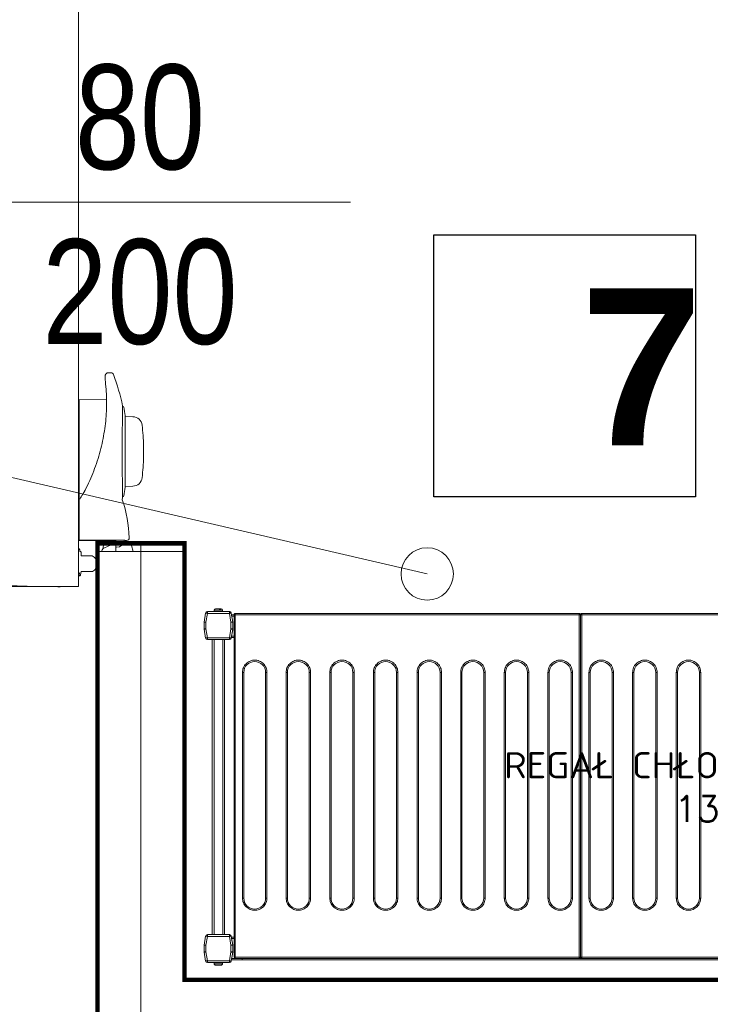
# Model space of a CAD drawing. Header units: millimetres. Extents: x -13532 to 2392, y -5241 to 5322.
# Tile 177 of 256: x -11386 to -11307, y 2240 to 2353. Entities that reach past the tile are written whole.
import ezdxf

# ---------------------------------------------------------------- set-up
doc = ezdxf.new("R2010")
doc.units = ezdxf.units.MM
doc.linetypes.add('DASHED', pattern=[19.05, 12.7, -6.35])
doc.layers.get('0').update_dxf_attribs({"lineweight": 9, "true_color": 0x939393})
doc.layers.get('Defpoints').update_dxf_attribs({"true_color": 0xdae6d4})
for name, color, linetype, lineweight, true_color in [('a___wymiary', 7, 'Continuous', 5, 0x666666), ('batting - AGP1', 7, 'Continuous', 5, 0xadadad), ('drzwi - AGP1', 7, 'Continuous', 13, 0x7f7f7f), ('Komory', 7, 'Continuous', 9, 0xcfcfcf), ('Meble - AGP1', 7, 'Continuous', 15, 0x999999), ('OPIS - AGP1', 7, 'Continuous', 0, 0x7f7f7f), ('Regały', 7, 'Continuous', 9, 0xcfcfcf), ('WYMIARY - AGP1', 7, 'Continuous', 5, 0x716d5a)]:
    doc.layers.add(name, color=color, linetype=linetype, lineweight=lineweight, true_color=true_color)
doc.layers.add('opisy pomieszczeń - AGP1', color=7, linetype='Continuous', lineweight=5)
doc.styles.add('ARIAL', font='arial.ttf', dxfattribs={"width": 0.8})
doc.styles.add('ARIAL NARROW', font='ARIALN.TTF', dxfattribs={"width": 0.9})
doc.styles.add('RomanS', font='simplex.shx')
doc.linetypes.add('BATTING', pattern='A,0.0001,-0.1,[134,ltypeshp.shx,S=0.1,R=0,X=-0.1,Y=0],-0.2,[134,ltypeshp.shx,S=0.1,R=180,X=0.1,Y=0],-0.1', length=0.4001)
doc.dimstyles.new('wymiary agp1', dxfattribs={"dimtxt": 15, "dimasz": 5, "dimexe": 5, "dimexo": 5, "dimgap": 1.8, "dimtad": 1, "dimdec": 3, "dimrnd": 0.5, "dimdsep": 46, "dimtxsty": 'ARIAL NARROW', "dimblk": 'znacznik', "dimcen": 1.5, "dimse1": 1, "dimse2": 1, "dimclrd": 256, "dimclre": 256, "dimazin": 0, "dimtfac": 1, "dimtdec": 3, "dimtmove": 1, "dimatfit": 3, "dimldrblk": 'znacznik', "dimfxl": 1000, "dimfxlon": 1, "dimlwd": -1, "dimarcsym": 0})

# ---------------------------------------------------------------- blocks, each defined once
blk = doc.blocks.new('*U385')
at = {"const_width": 0.5}
blk.add_lwpolyline([(140, 190), (140, 200), (200, 200), (200, 0), (0, 0), (0, 200), (60, 200), (60, 190), (10, 190), (10, 10), (190, 10), (190, 190)], close=True, dxfattribs=at)
at = {"layer": 'batting - AGP1', "linetype": 'BATTING', "ltscale": 11}
blk.add_lwpolyline([(60, 195), (5, 195), (5, 5), (195, 5), (195, 195), (140, 195)], dxfattribs=at)
blk = doc.blocks.new('*U386')
at = {"layer": 'drzwi - AGP1', "transparency": 33554687}
for p, q in [((1.28, 2.95), (1.28, 7.1)), ((1.28, 7.1), (17.37, 7.1)), ((1.29, 7.1), (1.32, 1.94)), ((6.14, 6.92), (6.02, 6.99)), ((6.26, 6.85), (6.14, 6.92)), ((6.41, 6.76), (6.26, 6.85)), ((17.37, 7.1), (17.4, 3.94)), ((6.56, 6.67), (6.41, 6.76)), ((6.56, 6.67), (6.74, 6.57)), ((6.74, 6.57), (6.76, 6.56)), ((6.76, 6.56), (6.82, 6.52)), ((6.82, 6.52), (6.85, 6.5)), ((6.85, 6.5), (7.04, 6.41)), ((7.04, 6.41), (7.31, 6.27)), ((7.31, 6.27), (7.58, 6.13)), ((7.58, 6.13), (7.85, 6.01)), ((7.85, 6.01), (8.13, 5.88)), ((8.13, 5.88), (8.4, 5.76)), ((8.4, 5.76), (8.68, 5.64)), ((8.68, 5.64), (8.96, 5.53)), ((8.96, 5.53), (9.24, 5.42)), ((9.24, 5.42), (9.52, 5.31)), ((9.52, 5.31), (9.8, 5.21)), ((9.8, 5.21), (10.08, 5.11)), ((10.08, 5.11), (10.37, 5.01)), ((10.37, 5.01), (10.65, 4.92)), ((10.65, 4.92), (10.93, 4.84)), ((10.93, 4.84), (11.22, 4.75)), ((11.22, 4.75), (11.51, 4.68)), ((11.51, 4.68), (11.79, 4.6)), ((11.79, 4.6), (12.08, 4.53)), ((12.08, 4.53), (12.37, 4.46)), ((0.1, 4.47), (0, 4.5)), ((0.68, 4.28), (0.28, 4.39)), ((0.87, 3.16), (0.43, 4.18)), ((0.9, 3.99), (0.9, 2.89)), ((12.37, 4.46), (12.65, 4.4)), ((12.65, 4.4), (12.94, 4.34)), ((12.94, 4.34), (13.22, 4.29)), ((13.22, 4.29), (13.51, 4.24)), ((13.51, 4.24), (13.8, 4.19)), ((13.8, 4.19), (14.08, 4.15)), ((14.08, 4.15), (14.37, 4.11)), ((14.37, 4.11), (14.65, 4.07)), ((14.65, 4.07), (14.94, 4.04)), ((14.94, 4.04), (15.22, 4.02)), ((15.22, 4.02), (15.51, 3.99)), ((15.51, 3.99), (15.79, 3.98)), ((15.79, 3.98), (16.08, 3.96)), ((16.08, 3.96), (16.36, 3.95)), ((16.36, 3.95), (16.64, 3.94)), ((16.64, 3.94), (16.93, 3.94)), ((16.93, 3.94), (17.21, 3.94)), ((17.21, 3.94), (17.49, 3.94)), ((17.49, 3.94), (17.77, 3.95)), ((17.77, 3.95), (18.05, 3.97)), ((18.05, 3.97), (18.33, 3.98)), ((18.33, 3.98), (18.6, 4)), ((18.6, 4), (18.88, 4.03)), ((18.88, 4.03), (18.91, 4.03)), ((18.91, 4.03), (18.99, 4.04)), ((18.99, 4.04), (19.09, 4.05)), ((19.09, 4.05), (19.18, 4.05)), ((19.18, 4.05), (19.26, 4.06)), ((19.26, 4.06), (19.35, 4.07)), ((19.35, 4.07), (19.43, 4.08)), ((19.43, 4.08), (19.51, 4.08)), ((19.51, 4.08), (19.59, 4.09)), ((19.59, 4.09), (19.66, 4.09)), ((19.66, 4.09), (19.73, 4.09)), ((19.73, 4.09), (19.8, 4.1)), ((19.8, 4.1), (19.86, 4.1)), ((19.86, 4.1), (19.92, 4.1)), ((19.92, 4.1), (19.97, 4.1)), ((19.97, 4.1), (20.02, 4.1)), ((20.02, 4.1), (20.07, 4.1)), ((20.07, 4.1), (20.11, 4.1)), ((20.11, 4.1), (20.16, 4.09)), ((20.16, 4.09), (20.19, 4.09)), ((20.19, 4.09), (20.23, 4.08)), ((20.23, 4.08), (20.26, 4.07)), ((20.26, 4.07), (20.28, 4.06)), ((20.28, 4.06), (20.3, 4.05)), ((20.3, 4.05), (20.32, 4.04)), ((20.32, 4.04), (20.32, 4.03)), ((20.33, 4.03), (20.34, 4.01)), ((20.34, 4.01), (20.37, 3.98)), ((20.37, 3.98), (20.39, 3.96)), ((20.39, 3.96), (20.41, 3.94)), ((20.41, 3.94), (20.42, 3.92)), ((20.42, 3.92), (20.43, 3.91)), ((20.43, 3.91), (20.44, 3.9)), ((20.44, 3.9), (20.44, 3.9)), ((20.44, 3.9), (20.44, 3.9)), ((20.47, 3.83), (20.47, 3.43)), ((0, 2.9), (0.85, 2.9)), ((0.59, 2.89), (1.32, 2.89)), ((1.28, 2.95), (1.32, 2.95)), ((0.88, 1.28), (0.88, 1.27)), ((0.9, 2.06), (0.9, 1.38)), ((1.27, 1.85), (1.32, 1.85)), ((1.27, 1.65), (1.27, 1.85)), ((1.32, 1.93), (1.32, 1.94)), ((1.32, 1.9), (1.32, 1.93)), ((1.32, 1.87), (1.32, 1.9)), ((1.32, 1.85), (1.32, 1.87)), ((1.32, 1.85), (1.32, 1.85)), ((6.28, 2.1), (6.25, 2.1)), ((6.25, 2.1), (6.25, 2.1)), ((6.32, 2.1), (6.28, 2.1)), ((6.29, 2.08), (6.29, 2.1)), ((6.38, 2.1), (6.32, 2.1)), ((6.45, 2.1), (6.38, 2.1)), ((6.54, 2.11), (6.45, 2.1)), ((6.64, 2.11), (6.54, 2.11)), ((6.76, 2.11), (6.64, 2.11)), ((6.89, 2.11), (6.76, 2.11)), ((7.04, 2.11), (6.89, 2.11)), ((7.21, 2.12), (7.04, 2.11)), ((7.38, 2.12), (7.21, 2.12)), ((15.57, 1.82), (7.37, 1.82)), ((7.57, 2.12), (7.38, 2.12)), ((7.49, 0.94), (7.47, 1.82)), ((7.77, 2.13), (7.57, 2.12)), ((7.97, 2.13), (7.77, 2.13)), ((8.18, 2.13), (7.97, 2.13)), ((8.4, 2.13), (8.18, 2.13)), ((8.63, 2.14), (8.4, 2.13)), ((8.88, 2.14), (8.63, 2.14)), ((9.14, 2.14), (8.88, 2.14)), ((9.41, 2.14), (9.14, 2.14)), ((9.68, 2.14), (9.41, 2.14)), ((9.96, 2.15), (9.68, 2.14)), ((10.24, 2.15), (9.96, 2.15)), ((10.53, 2.15), (10.24, 2.15)), ((10.82, 2.15), (10.53, 2.15)), ((11.11, 2.15), (10.82, 2.15)), ((11.4, 2.15), (11.11, 2.15)), ((11.7, 2.15), (11.4, 2.15)), ((11.99, 2.15), (11.7, 2.15)), ((12.28, 2.15), (11.99, 2.15)), ((12.57, 2.15), (12.28, 2.15)), ((12.85, 2.15), (12.57, 2.15)), ((13.14, 2.14), (12.85, 2.15)), ((13.41, 2.14), (13.14, 2.14)), ((13.68, 2.14), (13.41, 2.14)), ((13.94, 2.14), (13.68, 2.14)), ((14.2, 2.14), (13.94, 2.14)), ((14.44, 2.13), (14.2, 2.14)), ((14.68, 2.13), (14.44, 2.13)), ((14.91, 2.13), (14.68, 2.13)), ((15.12, 2.13), (14.91, 2.13)), ((15.33, 2.12), (15.12, 2.13)), ((15.52, 2.12), (15.33, 2.12)), ((15.47, 1.82), (15.45, 0.94)), ((15.7, 2.12), (15.52, 2.12)), ((15.86, 2.12), (15.7, 2.12)), ((16.02, 2.11), (15.86, 2.12)), ((16.15, 2.11), (16.02, 2.11)), ((16.28, 2.11), (16.15, 2.11)), ((16.38, 2.11), (16.28, 2.11)), ((16.47, 2.1), (16.38, 2.11)), ((16.55, 2.1), (16.47, 2.1)), ((16.61, 2.1), (16.55, 2.1)), ((16.66, 2.1), (16.61, 2.1)), ((16.65, 2.1), (16.65, 2.08)), ((16.68, 2.1), (16.66, 2.1)), ((16.69, 2.1), (16.68, 2.1)), ((16.69, 2.1), (16.69, 2.1)), ((0.68, 1.08), (0, 0.9)), ((10.82, -0.29), (12.12, -0.29))]:
    blk.add_line(p, q, dxfattribs=at)
at = {"layer": 'drzwi - AGP1', "ltscale": 0.1, "transparency": 33554687}
blk.add_line((0.9, 2.89), (0.9, 2.06), dxfattribs=at)
at = {"layer": 'drzwi - AGP1', "transparency": 33554684}
for points in [[(84, 7.23, -0.414214), (83.92, 7.15), (-3.92, 7.15, -0.414214), (-4, 7.23), (-4, 17.07, -0.414814), (-3.93, 17.15), (83.91, 17.15, -0.414814), (84, 17.07), (84, 7.23)], [(0.01, 6.95), (0.01, 7), (0.11, 7, 0.175422), (0.3, 7.07, 0.244753), (0.31, 7.09), (0.31, 7.12, 0.414214), (0.28, 7.15), (-2.47, 7.15, 0.414214), (-2.49, 7.12), (-2.49, 7.09, 0.200685), (-2.48, 7.07), (-2.43, 7.03), (-2.75, 7.1), (-2.76, 7.05, 0.414214), (-2.68, 6.93), (-2.29, 6.85), (-2.29, 5.57, 0.649069), (-0.49, 5.6), (-0.49, 6.85), (-0.09, 6.85, 0.414214), (0.01, 6.95)]]:
    blk.add_lwpolyline(points, format="xyb", dxfattribs=at)
blk.add_lwpolyline([(0, 5), (0, -5)], dxfattribs=at)
at = {"layer": 'drzwi - AGP1', "color": 254, "linetype": 'DASHED', "true_color": 0xe5e5e5, "transparency": 33554684}
blk.add_arc((87.1, 9.9), 91.13, 88.5842, 181.707, dxfattribs=at)
at = {"layer": 'drzwi - AGP1', "transparency": 33554687}
for centre, radius, start, end in [((-0.03, 3.99), 0.5, 23, 75), ((0.6, 3.99), 0.3, 0, 75), ((20.17, 3.43), 0.3, 290.6143, 0.0753), ((20.26, 3.96), 0.0994, 41.7156, 46.8378), ((20.37, 3.83), 0.1, 22.5613, 41.4404), ((20.37, 3.83), 0.1, 0, 22.5613), ((0.59, 2.79), 0.1, 90, 180), ((1.34, 2.79), 0.85, 180, 268.3774), ((0.85, 2.95), 0.05, 270, 0), ((0.5, 3), 0.4, 0, 23), ((11.47, 26.55), 25, 282.0583, 290.6235), ((0.6, 1.37), 0.3, 285, 339.9026), ((0.59, 1.38), 0.307, 340.1256, 0.0096), ((1.57, 1.65), 0.3, 180.5, 271.2445), ((1.27, 15.35), 14, 271.2445, 289.4981), ((5.98, 2.06), 0.1, 77.1623, 109.1967), ((11.47, 26.55), 25, 257.3579, 257.9398), ((6.41, 2.08), 0.12, 180, 260.8779), ((10.39, 26.84), 25.2, 260.8779, 263.1122), ((7.37, 1.87), 0.05, 263.1122, 270), ((15.57, 1.87), 0.05, 270, 276.8878), ((12.55, 26.84), 25.2, 276.8878, 279.1221), ((16.53, 2.08), 0.12, 279.1221, 0), ((8.59, 0.96), 1.1, 181, 263.5706), ((14.35, 0.96), 1.1, 276.4294, 359), ((11.47, 26.55), 26.85, 263.5706, 268.6225), ((11.47, 26.55), 26.85, 271.3775, 276.4294)]:
    blk.add_arc(centre, radius, start, end, dxfattribs=at)
at = {"layer": 'OPIS - AGP1'}
blk.add_line((40, 24), (40, -24), dxfattribs=at)
at = {"layer": 'OPIS - AGP1', "insert": (55.78, 24.12), "char_height": 12, "width": 48, "attachment_point": 1, "rotation": 270, "style": 'ARIAL'}
blk.add_mtext('\\pxqc;{\\fArial|b0|i0|c238|p0;\\C7;80\\P200}', dxfattribs=at)
blk = doc.blocks.new('*U387')
at = {"layer": 'Meble - AGP1', "lineweight": 15}
for p, q in [((1.73, 0), (1.82, 0)), ((0.18, -0.47), (0, -1.51)), ((0.18, -0.47), (0, -1.5)), ((0.38, -0.51), (0.2, -1.53)), ((2.9, -0.3), (0.38, -0.3)), ((0.38, -0.31), (0.38, -0.51)), ((2.9, -0.31), (0.38, -0.31)), ((2.9, -0.51), (0.38, -0.51)), ((1.17, -0.15), (1.17, -0.3)), ((2.12, -0.15), (1.17, -0.15)), ((1.88, -0.12), (1.76, -0.12)), ((2.12, -0.3), (2.12, -0.15)), ((2.9, -0.51), (2.9, -0.31)), ((3.08, -1.53), (2.9, -0.51)), ((3.28, -1.51), (3.1, -0.47)), ((3.28, -1.5), (3.1, -0.47)), ((3.43, -0.68), (3.14, -0.68)), ((3.43, -0.82), (3.16, -0.82)), ((3.43, -0.67), (3.43, -39.87)), ((3.58, -0.67), (3.43, -0.67)), ((3.58, -0.52), (3.58, -0.52)), ((42.98, -0.52), (3.58, -0.52)), ((3.58, -0.52), (3.58, -0.67)), ((42.98, -0.67), (3.58, -0.67)), ((3.58, -0.67), (3.58, -39.87)), ((42.98, -0.52), (42.98, -0.52)), ((42.98, -0.67), (42.98, -0.52)), ((43.13, -0.67), (42.98, -0.67)), ((42.98, -39.87), (42.98, -0.67)), ((43.13, -39.87), (43.13, -0.67)), ((43.28, -0.67), (43.13, -0.67)), ((72.68, -0.52), (43.28, -0.52)), ((43.28, -0.52), (43.28, -0.52)), ((43.28, -0.52), (43.28, -0.67)), ((72.68, -0.67), (43.28, -0.67)), ((43.28, -0.67), (43.28, -39.87)), ((0, -1.5), (0, -2.3)), ((0, -1.51), (0, -2.29)), ((0.2, -1.53), (0.2, -2.29)), ((3.08, -2.29), (3.08, -1.53)), ((3.28, -1.51), (3.28, -1.5)), ((3.28, -2.29), (3.28, -1.51)), ((0, -2.29), (0.2, -2.29)), ((0, -2.3), (0, -2.3)), ((0, -2.33), (0.18, -3.34)), ((0.2, -2.29), (0.38, -3.31)), ((0.38, -3.31), (2.9, -3.31)), ((0.38, -3.31), (0.38, -3.51)), ((2.9, -3.31), (3.08, -2.29)), ((2.9, -3.51), (2.9, -3.31)), ((3.08, -2.29), (3.28, -2.29)), ((3.1, -3.34), (3.28, -2.33)), ((3.43, -3.28), (3.12, -3.28)), ((3.28, -2.38), (3.15, -3.12)), ((3.43, -3.12), (3.15, -3.12)), ((3.28, -2.3), (3.28, -2.29)), ((3.28, -2.3), (3.28, -2.38)), ((3.28, -2.3), (3.28, -2.3)), ((0.38, -3.51), (2.9, -3.51)), ((0.94, -3.51), (0.94, -37.3)), ((1.14, -3.51), (1.14, -37.3)), ((2.14, -3.51), (2.14, -37.3)), ((2.34, -3.51), (2.34, -37.3)), ((4.4, -33.12), (4.4, -7.27)), ((4.4, -7.27), (4.55, -7.27)), ((4.55, -33.12), (4.55, -7.27)), ((7.05, -7.27), (7.05, -33.12)), ((7.05, -7.27), (7.2, -7.27)), ((7.2, -7.27), (7.2, -33.12)), ((9.4, -33.12), (9.4, -7.27)), ((9.4, -7.27), (9.55, -7.27)), ((9.55, -33.12), (9.55, -7.27)), ((12.05, -7.27), (12.05, -33.12)), ((12.05, -7.27), (12.2, -7.27)), ((12.2, -7.27), (12.2, -33.12)), ((14.4, -33.12), (14.4, -7.27)), ((14.4, -7.27), (14.55, -7.27)), ((14.55, -33.12), (14.55, -7.27)), ((17.05, -7.27), (17.05, -33.12)), ((17.05, -7.27), (17.2, -7.27)), ((17.2, -7.27), (17.2, -33.12)), ((19.4, -33.12), (19.4, -7.27)), ((19.4, -7.27), (19.55, -7.27)), ((19.55, -33.12), (19.55, -7.27)), ((22.05, -7.27), (22.05, -33.12)), ((22.05, -7.27), (22.2, -7.27)), ((22.2, -7.27), (22.2, -33.12)), ((24.4, -33.12), (24.4, -7.27)), ((24.4, -7.27), (24.55, -7.27)), ((24.55, -33.12), (24.55, -7.27)), ((27.05, -7.27), (27.05, -33.12)), ((27.05, -7.27), (27.2, -7.27)), ((27.2, -7.27), (27.2, -33.12)), ((29.4, -33.12), (29.4, -7.27)), ((29.4, -7.27), (29.55, -7.27)), ((29.55, -33.12), (29.55, -7.27)), ((32.05, -7.27), (32.05, -33.12)), ((32.05, -7.27), (32.2, -7.27)), ((32.2, -7.27), (32.2, -33.12)), ((34.4, -33.12), (34.4, -7.27)), ((34.4, -7.27), (34.55, -7.27)), ((34.55, -33.12), (34.55, -7.27)), ((37.05, -7.27), (37.05, -33.12)), ((37.05, -7.27), (37.2, -7.27)), ((37.2, -7.27), (37.2, -33.12)), ((39.4, -33.12), (39.4, -7.27)), ((39.4, -7.27), (39.55, -7.27)), ((39.55, -33.12), (39.55, -7.27)), ((42.05, -7.27), (42.05, -33.12)), ((42.05, -7.27), (42.2, -7.27)), ((42.2, -7.27), (42.2, -33.12)), ((44.1, -33.12), (44.1, -7.27)), ((44.1, -7.27), (44.25, -7.27)), ((44.25, -33.12), (44.25, -7.27)), ((46.75, -7.27), (46.75, -33.12)), ((46.75, -7.27), (46.9, -7.27)), ((46.9, -7.27), (46.9, -33.12)), ((49.1, -33.12), (49.1, -7.27)), ((49.1, -7.27), (49.25, -7.27)), ((49.25, -33.12), (49.25, -7.27)), ((51.75, -7.27), (51.75, -33.12)), ((51.75, -7.27), (51.9, -7.27)), ((51.9, -7.27), (51.9, -33.12)), ((54.1, -33.12), (54.1, -7.27)), ((54.1, -7.27), (54.25, -7.27)), ((54.25, -33.12), (54.25, -7.27)), ((56.75, -7.27), (56.75, -33.12)), ((56.75, -7.27), (56.9, -7.27)), ((56.9, -7.27), (56.9, -33.12)), ((4.4, -33.12), (4.55, -33.12)), ((7.2, -33.12), (7.05, -33.12)), ((9.4, -33.12), (9.55, -33.12)), ((12.2, -33.12), (12.05, -33.12)), ((14.4, -33.12), (14.55, -33.12)), ((17.2, -33.12), (17.05, -33.12)), ((19.4, -33.12), (19.55, -33.12)), ((22.2, -33.12), (22.05, -33.12)), ((24.4, -33.12), (24.55, -33.12)), ((27.2, -33.12), (27.05, -33.12)), ((29.4, -33.12), (29.55, -33.12)), ((32.2, -33.12), (32.05, -33.12)), ((34.4, -33.12), (34.55, -33.12)), ((37.2, -33.12), (37.05, -33.12)), ((39.4, -33.12), (39.55, -33.12)), ((42.2, -33.12), (42.05, -33.12)), ((44.1, -33.12), (44.25, -33.12)), ((46.9, -33.12), (46.75, -33.12)), ((49.1, -33.12), (49.25, -33.12)), ((51.9, -33.12), (51.75, -33.12)), ((54.1, -33.12), (54.25, -33.12)), ((56.9, -33.12), (56.75, -33.12)), ((0.18, -37.47), (0, -38.5)), ((0, -38.5), (0.18, -37.47)), ((0.38, -37.5), (0.2, -38.52)), ((0.38, -37.3), (0.38, -37.5)), ((2.9, -37.3), (0.38, -37.3)), ((2.9, -37.5), (0.38, -37.5)), ((2.9, -37.5), (2.9, -37.3)), ((3.08, -38.52), (2.9, -37.5)), ((3.28, -38.5), (3.1, -37.47)), ((3.43, -37.58), (3.12, -37.58)), ((3.15, -37.73), (3.28, -38.48)), ((3.43, -37.73), (3.15, -37.73)), ((0, -38.5), (0, -39.28)), ((0, -39.3), (0, -38.5)), ((0, -39.28), (0.2, -39.28)), ((0.18, -40.33), (0, -39.3)), ((0, -39.32), (0.18, -40.33)), ((0.2, -38.52), (0.2, -39.28)), ((0.2, -39.28), (0.38, -40.3)), ((2.9, -40.3), (3.08, -39.28)), ((3.08, -39.28), (3.08, -38.52)), ((3.08, -39.28), (3.28, -39.28)), ((3.1, -40.33), (3.28, -39.32)), ((3.28, -38.48), (3.28, -38.5)), ((3.28, -39.28), (3.28, -38.5)), ((3.28, -39.28), (3.28, -39.3)), ((3.28, -39.3), (3.28, -39.32)), ((0.38, -40.3), (2.9, -40.3)), ((0.38, -40.3), (0.38, -40.5)), ((0.38, -40.5), (2.9, -40.5)), ((1.17, -40.5), (1.17, -40.65)), ((2.12, -40.65), (2.12, -40.5)), ((2.9, -40.5), (2.9, -40.3)), ((4.38, -40.18), (3.13, -40.18)), ((4.38, -40.03), (3.16, -40.03)), ((3.43, -39.87), (3.58, -39.87)), ((3.58, -39.87), (42.98, -39.87)), ((3.58, -39.97), (3.58, -39.87)), ((3.58, -40.02), (3.58, -39.97)), ((3.58, -40.02), (42.98, -40.02)), ((4.38, -40.02), (4.38, -40.03)), ((131.28, -40.03), (4.38, -40.03)), ((4.38, -40.03), (4.38, -40.18)), ((131.28, -40.18), (4.38, -40.18)), ((42.98, -39.87), (42.98, -39.97)), ((42.98, -39.87), (43.13, -39.87)), ((42.98, -39.97), (42.98, -40.02)), ((43.13, -39.87), (43.28, -39.87)), ((43.28, -39.87), (72.68, -39.87)), ((43.28, -39.97), (43.28, -39.87)), ((43.28, -40.02), (43.28, -39.97)), ((43.28, -40.02), (72.68, -40.02)), ((1.17, -40.65), (2.12, -40.65)), ((1.17, -40.68), (1.17, -40.68)), ((2.11, -40.68), (2.11, -40.68))]:
    blk.add_line(p, q, dxfattribs=at)
at = {"layer": 'Meble - AGP1', "lineweight": 15, "flags": 128}
for points in [[(0.38, -0.51), (0.34, -0.5), (0.3, -0.5), (0.27, -0.49), (0.24, -0.48), (0.22, -0.48), (0.2, -0.48), (0.19, -0.47), (0.18, -0.47)], [(3.1, -0.47), (3.1, -0.47), (3.09, -0.48), (3.07, -0.48), (3.04, -0.48), (3.01, -0.49), (2.98, -0.5), (2.94, -0.5), (2.9, -0.51)], [(0, -1.51), (0, -1.51), (0.01, -1.51), (0.03, -1.51), (0.05, -1.51), (0.07, -1.52), (0.1, -1.52), (0.13, -1.52), (0.17, -1.52), (0.2, -1.53)], [(3.08, -1.53), (3.12, -1.52), (3.16, -1.52), (3.19, -1.52), (3.22, -1.51), (3.25, -1.51), (3.27, -1.51), (3.28, -1.51), (3.28, -1.51)], [(0.2, -2.29), (0.16, -2.3), (0.12, -2.3), (0.09, -2.31), (0.06, -2.32), (0.04, -2.32), (0.02, -2.32), (0.01, -2.33), (0, -2.33)], [(0.18, -3.34), (0.19, -3.34), (0.2, -3.34), (0.22, -3.34), (0.24, -3.33), (0.27, -3.33), (0.3, -3.32), (0.34, -3.32), (0.38, -3.31)], [(2.9, -3.31), (2.94, -3.32), (2.98, -3.32), (3.01, -3.33), (3.04, -3.33), (3.07, -3.34), (3.09, -3.34), (3.1, -3.34), (3.1, -3.34)], [(3.28, -2.33), (3.28, -2.33), (3.27, -2.32), (3.25, -2.32), (3.22, -2.32), (3.19, -2.31), (3.16, -2.3), (3.12, -2.3), (3.08, -2.29)], [(3.15, -3.12), (3.15, -3.15), (3.14, -3.18), (3.14, -3.2), (3.13, -3.22), (3.13, -3.24), (3.13, -3.25), (3.13, -3.27), (3.12, -3.27), (3.12, -3.28)], [(0.38, -37.5), (0.34, -37.49), (0.3, -37.49), (0.27, -37.48), (0.24, -37.48), (0.22, -37.47), (0.2, -37.47), (0.19, -37.47), (0.18, -37.47)], [(3.1, -37.47), (3.1, -37.47), (3.09, -37.47), (3.07, -37.47), (3.04, -37.48), (3.01, -37.48), (2.98, -37.49), (2.94, -37.49), (2.9, -37.5)], [(3.12, -37.58), (3.13, -37.58), (3.13, -37.59), (3.13, -37.6), (3.13, -37.62), (3.14, -37.64), (3.14, -37.67), (3.15, -37.7), (3.15, -37.73)], [(0, -38.5), (0, -38.5), (0.02, -38.5), (0.03, -38.5), (0.06, -38.51), (0.09, -38.51), (0.12, -38.51), (0.16, -38.51), (0.2, -38.52)], [(0.2, -39.28), (0.16, -39.29), (0.12, -39.3), (0.09, -39.3), (0.06, -39.31), (0.04, -39.31), (0.02, -39.31), (0.01, -39.32), (0, -39.32)], [(3.08, -38.52), (3.12, -38.51), (3.15, -38.51), (3.18, -38.51), (3.21, -38.51), (3.24, -38.5), (3.26, -38.5), (3.27, -38.5), (3.28, -38.5), (3.28, -38.5)], [(3.28, -39.32), (3.28, -39.32), (3.27, -39.31), (3.25, -39.31), (3.22, -39.31), (3.19, -39.3), (3.16, -39.3), (3.12, -39.29), (3.08, -39.28)], [(0.18, -40.33), (0.19, -40.33), (0.2, -40.33), (0.22, -40.33), (0.24, -40.32), (0.27, -40.32), (0.3, -40.31), (0.34, -40.31), (0.38, -40.3)], [(2.9, -40.3), (2.94, -40.31), (2.98, -40.31), (3.01, -40.32), (3.04, -40.32), (3.07, -40.33), (3.09, -40.33), (3.1, -40.33), (3.1, -40.33)]]:
    blk.add_lwpolyline(points, dxfattribs=at)
at = {"layer": 'Meble - AGP1', "lineweight": 15}
for centre, radius, start, end in [((0.38, -0.5), 0.2, 90, 170), ((0.38, -0.51), 0.2, 90, 170), ((1.32, -0.15), 0.15, 90, 180), ((1.97, -0.15), 0.15, 0, 90), ((2.9, -0.5), 0.2, 10, 90), ((2.9, -0.51), 0.2, 10, 90), ((0.2, -2.29), 0.2, 180, 190), ((0.38, -3.31), 0.2, 190, 270), ((2.9, -3.31), 0.2, 270, 350), ((3.08, -2.29), 0.2, 350, 0), ((5.8, -7.27), 1.25, 0, 180), ((10.8, -7.27), 1.25, 0, 180), ((15.8, -7.27), 1.25, 0, 180), ((20.8, -7.27), 1.25, 0, 180), ((25.8, -7.27), 1.25, 0, 180), ((30.8, -7.27), 1.25, 0, 180), ((35.8, -7.27), 1.25, 0, 180), ((40.8, -7.27), 1.25, 0, 180), ((45.5, -7.27), 1.25, 0, 180), ((50.5, -7.27), 1.25, 0, 180), ((55.5, -7.27), 1.25, 0, 180), ((5.8, -33.12), 1.25, 180, 0), ((10.8, -33.12), 1.25, 180, 0), ((15.8, -33.12), 1.25, 180, 0), ((20.8, -33.12), 1.25, 180, 0), ((25.8, -33.12), 1.25, 180, 0), ((30.8, -33.12), 1.25, 180, 0), ((35.8, -33.12), 1.25, 180, 0), ((40.8, -33.12), 1.25, 180, 0), ((45.5, -33.12), 1.25, 180, 0), ((50.5, -33.12), 1.25, 180, 0), ((55.5, -33.12), 1.25, 180, 0), ((0.38, -37.5), 0.2, 90, 170), ((0.38, -37.5), 0.2, 90, 170), ((2.9, -37.5), 0.2, 10, 90), ((0.2, -39.28), 0.2, 180, 190), ((3.08, -39.28), 0.2, 350, 0), ((0.38, -40.3), 0.2, 190, 270), ((0.38, -40.3), 0.2, 190, 270), ((2.9, -40.3), 0.2, 270, 350), ((3.58, -39.87), 0.15, 180, 270), ((42.98, -39.87), 0.15, 270, 0), ((43.28, -39.87), 0.15, 180, 270), ((1.32, -40.65), 0.15, 180, 191.537), ((1.97, -40.65), 0.15, 348.463, 0)]:
    blk.add_arc(centre, radius, start, end, dxfattribs=at)
for points, knots in [([(1.71, 0), (1.67, 0), (1.6, 0), (1.49, 0), (1.39, 0), (1.34, 0), (1.31, 0), (1.32, 0), (1.32, 0)], [0, 0, 0, 0, 0.188945, 0.389816, 0.590684, 0.779625, 0.968579, 1, 1, 1, 1]), ([(1.76, -0.12), (1.76, -0.1), (1.76, -0.07), (1.75, -0.03), (1.73, -0.01), (1.72, 0), (1.71, 0)], [0, 0, 0, 0, 0.243636, 0.487267, 0.73198, 1, 1, 1, 1]), ([(1.92, 0), (1.91, 0), (1.89, 0), (1.85, 0), (1.82, 0)], [0, 0, 0, 0, 0.31192, 1, 1, 1, 1]), ([(1.82, 0), (1.83, 0), (1.84, -0.01), (1.86, -0.03), (1.87, -0.07), (1.87, -0.1), (1.88, -0.12)], [0, 0, 0, 0, 0.250222, 0.500532, 0.748158, 1, 1, 1, 1]), ([(3.58, -0.52), (3.57, -0.52), (3.55, -0.52), (3.52, -0.53), (3.5, -0.55), (3.47, -0.57), (3.44, -0.61), (3.44, -0.65), (3.43, -0.67)], [0, 0, 0, 0, 0.130769, 0.260026, 0.387968, 0.514575, 0.761736, 1, 1, 1, 1]), ([(43.13, -0.67), (43.13, -0.65), (43.13, -0.61), (43.1, -0.57), (43.07, -0.55), (43.04, -0.53), (43.01, -0.52), (42.99, -0.52), (42.98, -0.52)], [0, 0, 0, 0, 0.238262, 0.485424, 0.612031, 0.739977, 0.869231, 1, 1, 1, 1]), ([(43.28, -0.52), (43.27, -0.52), (43.25, -0.52), (43.22, -0.53), (43.2, -0.55), (43.17, -0.57), (43.14, -0.61), (43.14, -0.65), (43.13, -0.67)], [0, 0, 0, 0, 0.1307696, 0.2600246, 0.3879723, 0.5145698, 0.761734, 1, 1, 1, 1]), ([(4.4, -7.27), (4.41, -7.18), (4.42, -7), (4.49, -6.74), (4.62, -6.49), (4.81, -6.27), (5.03, -6.09), (5.28, -5.96), (5.54, -5.88), (5.8, -5.86), (6.06, -5.88), (6.33, -5.96), (6.58, -6.09), (6.8, -6.27), (6.98, -6.49), (7.11, -6.74), (7.19, -7), (7.2, -7.18), (7.2, -7.27)], [0, 0, 0, 0, 0.058258, 0.120006, 0.18432, 0.25, 0.31568, 0.379994, 0.441742, 0.5, 0.558258, 0.620006, 0.68432, 0.75, 0.81568, 0.879994, 0.941742, 1, 1, 1, 1]), ([(9.4, -7.27), (9.41, -7.18), (9.42, -7), (9.49, -6.74), (9.62, -6.49), (9.81, -6.27), (10.03, -6.09), (10.28, -5.96), (10.54, -5.88), (10.8, -5.86), (11.06, -5.88), (11.33, -5.96), (11.58, -6.09), (11.8, -6.27), (11.98, -6.49), (12.11, -6.74), (12.19, -7), (12.2, -7.18), (12.2, -7.27)], [0, 0, 0, 0, 0.058258, 0.120006, 0.18432, 0.25, 0.31568, 0.379994, 0.441742, 0.5, 0.558258, 0.620006, 0.68432, 0.75, 0.81568, 0.879994, 0.941742, 1, 1, 1, 1]), ([(14.4, -7.27), (14.41, -7.18), (14.42, -7), (14.49, -6.74), (14.62, -6.49), (14.81, -6.27), (15.03, -6.09), (15.28, -5.96), (15.54, -5.88), (15.8, -5.86), (16.06, -5.88), (16.33, -5.96), (16.58, -6.09), (16.8, -6.27), (16.98, -6.49), (17.11, -6.74), (17.19, -7), (17.2, -7.18), (17.2, -7.27)], [0, 0, 0, 0, 0.058258, 0.120006, 0.18432, 0.25, 0.31568, 0.379994, 0.441742, 0.5, 0.558258, 0.620006, 0.68432, 0.75, 0.81568, 0.879994, 0.941742, 1, 1, 1, 1]), ([(19.4, -7.27), (19.41, -7.18), (19.42, -7), (19.49, -6.74), (19.62, -6.49), (19.81, -6.27), (20.03, -6.09), (20.28, -5.96), (20.54, -5.88), (20.8, -5.86), (21.06, -5.88), (21.33, -5.96), (21.58, -6.09), (21.8, -6.27), (21.98, -6.49), (22.11, -6.74), (22.19, -7), (22.2, -7.18), (22.2, -7.27)], [0, 0, 0, 0, 0.058258, 0.120006, 0.18432, 0.25, 0.31568, 0.379994, 0.441742, 0.5, 0.558258, 0.620006, 0.68432, 0.75, 0.81568, 0.879994, 0.941742, 1, 1, 1, 1]), ([(24.4, -7.27), (24.41, -7.18), (24.42, -7), (24.49, -6.74), (24.62, -6.49), (24.81, -6.27), (25.03, -6.09), (25.28, -5.96), (25.54, -5.88), (25.8, -5.86), (26.06, -5.88), (26.33, -5.96), (26.58, -6.09), (26.8, -6.27), (26.98, -6.49), (27.11, -6.74), (27.19, -7), (27.2, -7.18), (27.2, -7.27)], [0, 0, 0, 0, 0.058258, 0.120006, 0.18432, 0.25, 0.31568, 0.379994, 0.441742, 0.5, 0.558258, 0.620006, 0.68432, 0.75, 0.81568, 0.879994, 0.941742, 1, 1, 1, 1]), ([(29.4, -7.27), (29.41, -7.18), (29.42, -7), (29.49, -6.74), (29.62, -6.49), (29.81, -6.27), (30.03, -6.09), (30.28, -5.96), (30.54, -5.88), (30.8, -5.86), (31.06, -5.88), (31.33, -5.96), (31.58, -6.09), (31.8, -6.27), (31.98, -6.49), (32.11, -6.74), (32.19, -7), (32.2, -7.18), (32.2, -7.27)], [0, 0, 0, 0, 0.058258, 0.120006, 0.18432, 0.25, 0.31568, 0.379994, 0.441742, 0.5, 0.558258, 0.620006, 0.68432, 0.75, 0.81568, 0.879994, 0.941742, 1, 1, 1, 1]), ([(34.4, -7.27), (34.41, -7.18), (34.42, -7), (34.49, -6.74), (34.62, -6.49), (34.81, -6.27), (35.03, -6.09), (35.28, -5.96), (35.54, -5.88), (35.8, -5.86), (36.06, -5.88), (36.33, -5.96), (36.58, -6.09), (36.8, -6.27), (36.98, -6.49), (37.11, -6.74), (37.19, -7), (37.2, -7.18), (37.2, -7.27)], [0, 0, 0, 0, 0.058258, 0.120006, 0.18432, 0.25, 0.31568, 0.379994, 0.441742, 0.5, 0.558258, 0.620006, 0.68432, 0.75, 0.81568, 0.879994, 0.941742, 1, 1, 1, 1]), ([(39.4, -7.27), (39.41, -7.18), (39.42, -7), (39.49, -6.74), (39.62, -6.49), (39.81, -6.27), (40.03, -6.09), (40.28, -5.96), (40.54, -5.88), (40.8, -5.86), (41.06, -5.88), (41.33, -5.96), (41.58, -6.09), (41.8, -6.27), (41.98, -6.49), (42.11, -6.74), (42.19, -7), (42.2, -7.18), (42.2, -7.27)], [0, 0, 0, 0, 0.058258, 0.120006, 0.18432, 0.25, 0.31568, 0.379994, 0.441742, 0.5, 0.558258, 0.620005, 0.68432, 0.75, 0.81568, 0.879994, 0.941742, 1, 1, 1, 1]), ([(44.1, -7.27), (44.11, -7.18), (44.12, -7), (44.19, -6.74), (44.32, -6.49), (44.51, -6.27), (44.73, -6.09), (44.98, -5.96), (45.24, -5.88), (45.5, -5.86), (45.76, -5.88), (46.03, -5.96), (46.28, -6.09), (46.5, -6.27), (46.68, -6.49), (46.81, -6.74), (46.89, -7), (46.9, -7.18), (46.9, -7.27)], [0, 0, 0, 0, 0.058258, 0.120006, 0.18432, 0.25, 0.31568, 0.379995, 0.441742, 0.5, 0.558258, 0.620006, 0.68432, 0.75, 0.81568, 0.879994, 0.941742, 1, 1, 1, 1]), ([(49.1, -7.27), (49.11, -7.18), (49.12, -7), (49.19, -6.74), (49.32, -6.49), (49.51, -6.27), (49.73, -6.09), (49.98, -5.96), (50.24, -5.88), (50.5, -5.86), (50.76, -5.88), (51.03, -5.96), (51.28, -6.09), (51.5, -6.27), (51.68, -6.49), (51.81, -6.74), (51.89, -7), (51.9, -7.18), (51.9, -7.27)], [0, 0, 0, 0, 0.058258, 0.120006, 0.18432, 0.25, 0.31568, 0.379994, 0.441742, 0.5, 0.558258, 0.620005, 0.68432, 0.75, 0.81568, 0.879994, 0.941742, 1, 1, 1, 1]), ([(54.1, -7.27), (54.11, -7.18), (54.12, -7), (54.19, -6.74), (54.32, -6.49), (54.51, -6.27), (54.73, -6.09), (54.98, -5.96), (55.24, -5.88), (55.5, -5.86), (55.76, -5.88), (56.03, -5.96), (56.28, -6.09), (56.5, -6.27), (56.68, -6.49), (56.81, -6.74), (56.89, -7), (56.9, -7.18), (56.9, -7.27)], [0, 0, 0, 0, 0.058258, 0.120006, 0.18432, 0.25, 0.31568, 0.379994, 0.441742, 0.5, 0.558258, 0.620006, 0.68432, 0.75, 0.81568, 0.879994, 0.941742, 1, 1, 1, 1]), ([(7.2, -33.12), (7.2, -33.2), (7.19, -33.38), (7.11, -33.64), (6.98, -33.89), (6.8, -34.11), (6.58, -34.29), (6.33, -34.42), (6.06, -34.5), (5.8, -34.52), (5.54, -34.5), (5.28, -34.42), (5.03, -34.29), (4.81, -34.11), (4.62, -33.89), (4.49, -33.64), (4.42, -33.38), (4.41, -33.2), (4.4, -33.12)], [0, 0, 0, 0, 0.058258, 0.120006, 0.18432, 0.25, 0.31568, 0.379994, 0.441742, 0.5, 0.558258, 0.620006, 0.68432, 0.75, 0.81568, 0.879994, 0.941742, 1, 1, 1, 1]), ([(12.2, -33.12), (12.2, -33.2), (12.19, -33.38), (12.11, -33.64), (11.98, -33.89), (11.8, -34.11), (11.58, -34.29), (11.33, -34.42), (11.06, -34.5), (10.8, -34.52), (10.54, -34.5), (10.28, -34.42), (10.03, -34.29), (9.81, -34.11), (9.62, -33.89), (9.49, -33.64), (9.42, -33.38), (9.41, -33.2), (9.4, -33.12)], [0, 0, 0, 0, 0.058258, 0.120006, 0.18432, 0.25, 0.31568, 0.379994, 0.441742, 0.5, 0.558258, 0.620006, 0.68432, 0.75, 0.81568, 0.879994, 0.941742, 1, 1, 1, 1]), ([(17.2, -33.12), (17.2, -33.2), (17.19, -33.38), (17.11, -33.64), (16.98, -33.89), (16.8, -34.11), (16.58, -34.29), (16.33, -34.42), (16.06, -34.5), (15.8, -34.52), (15.54, -34.5), (15.28, -34.42), (15.03, -34.29), (14.81, -34.11), (14.62, -33.89), (14.49, -33.64), (14.42, -33.38), (14.41, -33.2), (14.4, -33.12)], [0, 0, 0, 0, 0.058258, 0.120006, 0.18432, 0.25, 0.31568, 0.379994, 0.441742, 0.5, 0.558258, 0.620006, 0.68432, 0.75, 0.81568, 0.879994, 0.941742, 1, 1, 1, 1]), ([(22.2, -33.12), (22.2, -33.2), (22.19, -33.38), (22.11, -33.64), (21.98, -33.89), (21.8, -34.11), (21.58, -34.29), (21.33, -34.42), (21.06, -34.5), (20.8, -34.52), (20.54, -34.5), (20.28, -34.42), (20.03, -34.29), (19.81, -34.11), (19.62, -33.89), (19.49, -33.64), (19.42, -33.38), (19.41, -33.2), (19.4, -33.12)], [0, 0, 0, 0, 0.058258, 0.120006, 0.18432, 0.25, 0.31568, 0.379994, 0.441742, 0.5, 0.558258, 0.620006, 0.684321, 0.75, 0.81568, 0.879994, 0.941742, 1, 1, 1, 1]), ([(27.2, -33.12), (27.2, -33.2), (27.19, -33.38), (27.11, -33.64), (26.98, -33.89), (26.8, -34.11), (26.58, -34.29), (26.33, -34.42), (26.06, -34.5), (25.8, -34.52), (25.54, -34.5), (25.28, -34.42), (25.03, -34.29), (24.81, -34.11), (24.62, -33.89), (24.49, -33.64), (24.42, -33.38), (24.41, -33.2), (24.4, -33.12)], [0, 0, 0, 0, 0.058258, 0.120005, 0.18432, 0.25, 0.31568, 0.379994, 0.441742, 0.5, 0.558258, 0.620006, 0.684321, 0.75, 0.81568, 0.879994, 0.941742, 1, 1, 1, 1]), ([(32.2, -33.12), (32.2, -33.2), (32.19, -33.38), (32.11, -33.64), (31.98, -33.89), (31.8, -34.11), (31.58, -34.29), (31.33, -34.42), (31.06, -34.5), (30.8, -34.52), (30.54, -34.5), (30.28, -34.42), (30.03, -34.29), (29.81, -34.11), (29.62, -33.89), (29.49, -33.64), (29.42, -33.38), (29.41, -33.2), (29.4, -33.12)], [0, 0, 0, 0, 0.058258, 0.1200055, 0.1843203, 0.2500001, 0.3156796, 0.3799944, 0.441742, 0.5000001, 0.5582579, 0.6200055, 0.6843203, 0.7499998, 0.8156796, 0.8799944, 0.941742, 1, 1, 1, 1]), ([(37.2, -33.12), (37.2, -33.2), (37.19, -33.38), (37.11, -33.64), (36.98, -33.89), (36.8, -34.11), (36.58, -34.29), (36.33, -34.42), (36.06, -34.5), (35.8, -34.52), (35.54, -34.5), (35.28, -34.42), (35.03, -34.29), (34.81, -34.11), (34.62, -33.89), (34.49, -33.64), (34.42, -33.38), (34.41, -33.2), (34.4, -33.12)], [0, 0, 0, 0, 0.058258, 0.1200055, 0.1843201, 0.2499999, 0.3156797, 0.3799945, 0.4417421, 0.4999999, 0.558258, 0.6200056, 0.6843204, 0.7499999, 0.8156796, 0.8799944, 0.941742, 1, 1, 1, 1]), ([(42.2, -33.12), (42.2, -33.2), (42.19, -33.38), (42.11, -33.64), (41.98, -33.89), (41.8, -34.11), (41.58, -34.29), (41.33, -34.42), (41.06, -34.5), (40.8, -34.52), (40.54, -34.5), (40.28, -34.42), (40.03, -34.29), (39.81, -34.11), (39.62, -33.89), (39.49, -33.64), (39.42, -33.38), (39.41, -33.2), (39.4, -33.12)], [0, 0, 0, 0, 0.058258, 0.120005, 0.18432, 0.25, 0.315679, 0.379995, 0.441742, 0.5, 0.558258, 0.620006, 0.68432, 0.75, 0.81568, 0.879994, 0.941742, 1, 1, 1, 1]), ([(46.9, -33.12), (46.9, -33.2), (46.89, -33.38), (46.81, -33.64), (46.68, -33.89), (46.5, -34.11), (46.28, -34.29), (46.03, -34.42), (45.76, -34.5), (45.5, -34.52), (45.24, -34.5), (44.98, -34.42), (44.73, -34.29), (44.51, -34.11), (44.32, -33.89), (44.19, -33.64), (44.12, -33.38), (44.11, -33.2), (44.1, -33.12)], [0, 0, 0, 0, 0.058258, 0.120006, 0.18432, 0.25, 0.31568, 0.379994, 0.441742, 0.5, 0.558258, 0.620005, 0.684321, 0.75, 0.81568, 0.879995, 0.941742, 1, 1, 1, 1]), ([(51.9, -33.12), (51.9, -33.2), (51.89, -33.38), (51.81, -33.64), (51.68, -33.89), (51.5, -34.11), (51.28, -34.29), (51.03, -34.42), (50.76, -34.5), (50.5, -34.52), (50.24, -34.5), (49.98, -34.42), (49.73, -34.29), (49.51, -34.11), (49.32, -33.89), (49.19, -33.64), (49.12, -33.38), (49.11, -33.2), (49.1, -33.12)], [0, 0, 0, 0, 0.058258, 0.120005, 0.18432, 0.25, 0.315679, 0.379995, 0.441742, 0.5, 0.558258, 0.620006, 0.68432, 0.75, 0.81568, 0.879994, 0.941742, 1, 1, 1, 1]), ([(56.9, -33.12), (56.9, -33.2), (56.89, -33.38), (56.81, -33.64), (56.68, -33.89), (56.5, -34.11), (56.28, -34.29), (56.03, -34.42), (55.76, -34.5), (55.5, -34.52), (55.24, -34.5), (54.98, -34.42), (54.73, -34.29), (54.51, -34.11), (54.32, -33.89), (54.19, -33.64), (54.12, -33.38), (54.11, -33.2), (54.1, -33.12)], [0, 0, 0, 0, 0.058258, 0.120006, 0.18432, 0.25, 0.31568, 0.379994, 0.441742, 0.5, 0.558258, 0.620006, 0.68432, 0.75, 0.81568, 0.879994, 0.941742, 1, 1, 1, 1]), ([(1.17, -40.68), (1.18, -40.7), (1.19, -40.73), (1.22, -40.77), (1.27, -40.79), (1.3, -40.8), (1.32, -40.8)], [0, 0, 0, 0, 0.243643, 0.487245, 0.731956, 1, 1, 1, 1]), ([(1.32, -40.8), (1.33, -40.8), (1.35, -40.8), (1.43, -40.8), (1.53, -40.8), (1.64, -40.8), (1.75, -40.8), (1.85, -40.8), (1.93, -40.8), (1.95, -40.8), (1.96, -40.8)], [0, 0, 0, 0, 0.121175, 0.250001, 0.378823, 0.5, 0.621177, 0.749999, 0.878825, 1, 1, 1, 1]), ([(1.96, -40.8), (1.98, -40.8), (2.01, -40.79), (2.06, -40.77), (2.09, -40.73), (2.1, -40.7), (2.11, -40.68)], [0, 0, 0, 0, 0.250219, 0.500551, 0.74815, 1, 1, 1, 1])]:
    blk.add_open_spline(points, degree=3, knots=knots, dxfattribs=at)
at = {"layer": 'Meble - AGP1', "insert": (67.85, -20.4), "char_height": 3, "width": 135.7, "attachment_point": 5, "style": 'RomanS'}
blk.add_mtext('REGAŁ CHŁODNICZY MAGAZYNOWY\\P1357x408mm', dxfattribs=at)
blk = doc.blocks.new('znacznik')
at = {"layer": 'a___wymiary'}
for p, q in [((0, 1.394), (0, -1.394)), ((1.394, 0), (-1.394, 0))]:
    blk.add_line(p, q, dxfattribs=at)
at = {"layer": 'a___wymiary', "const_width": 0.2}
blk.add_lwpolyline([(0.876, 0.876), (-0.876, -0.876)], dxfattribs=at)
blk = doc.blocks.new('*D578')
at = {"layer": 'Defpoints', "color": 0}
for p in [(-11417.37, 2432.85), (-11377.23, 2432.85), (-11511.73, 2028.97)]:
    blk.add_point(p, dxfattribs=at)
at = {"layer": 'WYMIARY - AGP1'}
blk.add_line((-11417.37, 2033.97), (-11417.37, 2427.85), dxfattribs=at)
at = {"layer": 'WYMIARY - AGP1', "xscale": 5, "yscale": 5, "zscale": 5}
for p, rotation in [((-11417.37, 2432.85), 90), ((-11417.37, 2028.97), 270)]:
    blk.add_blockref('znacznik', p, dxfattribs=dict(at, rotation=rotation))
at = {"layer": 'WYMIARY - AGP1', "color": 18, "true_color": 0x000000, "insert": (-11426.82, 2207.16), "char_height": 15, "attachment_point": 5, "rotation": 90, "style": 'ARIAL NARROW'}
blk.add_mtext('404', dxfattribs=at)

msp = doc.modelspace()

# ---------------------------------------------------------------- linework, layer by layer
at = {"layer": 'OPIS - AGP1'}
msp.add_lwpolyline([(-11574.4335, 2343.8313), (-11339.441, 2289.3435)], dxfattribs=at)
msp.add_circle((-11339.441, 2289.3435), 3, dxfattribs=at)
at = {"layer": 'opisy pomieszczeń - AGP1', "lineweight": 30}
msp.add_lwpolyline([(-11338.6877, 2328.1833), (-11308.6877, 2328.1833), (-11308.6877, 2298.1833), (-11338.6877, 2298.1833), (-11338.6877, 2328.1833)], dxfattribs=at)

# ---------------------------------------------------------------- block references
at = {"layer": 'Komory', "xscale": -1, "rotation": 89.99999999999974}
msp.add_blockref('*U385', (-11177.2342, 2432.8545), dxfattribs=at)
at = {"layer": 'Komory', "rotation": 89.99999999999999}
msp.add_blockref('*U386', (-11372.2342, 2291.9103), dxfattribs=at)
at = {"layer": 'Regały', "linetype": 'Continuous', "lineweight": 5}
msp.add_blockref('*U387', (-11365.0065, 2285.343), dxfattribs=at)

# ---------------------------------------------------------------- texts
at = {"layer": 'opisy pomieszczeń - AGP1', "lineweight": 18, "insert": (-11323.8827, 2322.0621), "char_height": 18, "width": 3.410605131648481e-13, "attachment_point": 1, "style": 'ARIAL'}
msp.add_mtext('\\pxqc;{\\fArial|b1|i0|c238|p34;\\W1;7}', dxfattribs=at)

# ---------------------------------------------------------------- dimensions: what is measured, and where the dimension line sits
at = {"layer": 'WYMIARY - AGP1'}
dim = msp.add_linear_dim(base=(-11417.366, 2432.8545), p1=(-11511.7308, 2028.9661), p2=(-11377.2342, 2432.8545), angle=90, dimstyle='wymiary agp1', override={"dimclrd": 256, "dimclre": 256}, dxfattribs=at)
dim.commit()
dim.dimension.update_dxf_attribs({"geometry": '*D578', "text_midpoint": (-11417.366, 2207.1593), "dimtype": 160})

doc.saveas('drawing.dxf')
